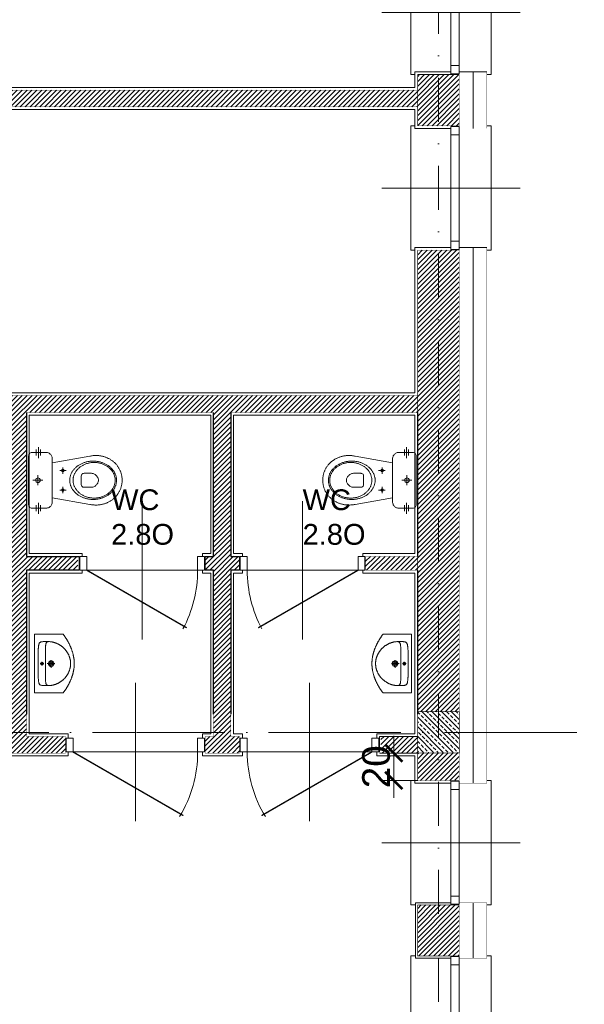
# Model space of a CAD drawing. Extents: x 4615668 to 9294084, y 5331114 to 10688993.
# Tile 20 of 181: x 4652355 to 4652762, y 5335436 to 5336147. Entities that reach past the tile are written whole.
import ezdxf

# ---------------------------------------------------------------- set-up
doc = ezdxf.new("R2010")
doc.units = 0
doc.header["$MEASUREMENT"] = 0
doc.linetypes.add('DASHDOT', pattern=[25.4, 12.7, -6.35, 0, -6.35])
doc.linetypes.add('l217_500', pattern=[2, 1.5, -0.5])
for name, color, linetype in [('DIM', 7, 'Continuous'), ('MEBLE', 41, 'Continuous'), ('sciany', 1, 'Continuous'), ('STOLARKA', 4, 'Continuous')]:
    doc.layers.add(name, color=color, linetype=linetype)
for name, color, linetype, lineweight in [('gr_klasy', 7, 'l217_500', 13), ('hatch', 253, 'Continuous', 0), ('ocieplenie', 214, 'Continuous', 13), ('Osie', 175, 'DASHDOT', 9), ('sciany - mur', 1, 'Continuous', 30), ('tynk', 252, 'Continuous', 5), ('WYPOSAŻENIE', 223, 'Continuous', 9)]:
    doc.layers.add(name, color=color, linetype=linetype, lineweight=lineweight)
doc.styles.add('Arial Narrow 20', font='arial.ttf', dxfattribs={"height": 20})
doc.styles.add('ARIAL_WYM50', font='arial.ttf', dxfattribs={"height": 15})
doc.linetypes.add('BATTING', pattern='A,0.00254,-2.54,[134,ltypeshp.shx,S=2.54,R=0,X=-2.54,Y=0],-5.08,[134,ltypeshp.shx,S=2.54,R=180,X=2.54,Y=0],-2.54', length=10.16254)
doc.dimstyles.new('1do100 ok', dxfattribs={"dimscale": 0.5, "dimtxt": 12, "dimasz": 25, "dimexe": 20, "dimexo": 0, "dimgap": 5, "dimtad": 1, "dimdec": 0, "dimzin": 9, "dimtxsty": 'Arial Narrow 20', "dimblk": 'ARCHTICK', "dimcen": 3, "dimdle": 20, "dimclrd": 256, "dimclre": 256, "dimclrt": 256, "dimadec": 0, "dimazin": 2, "dimtfac": 1, "dimtdec": 0, "dimtix": 1, "dimtmove": 2, "dimatfit": 3, "dimldrblk": 'NONE', "dimfxl": 0, "dimtvp": 1, "dimtolj": 1, "dimtzin": 0, "dimlwd": 5, "dimlwe": 5, "dimarcsym": 0})
pattern_1 = [(45, (13537.8041, -10341.5546), (-1.767766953, 1.767766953), [])]

# ---------------------------------------------------------------- blocks, each defined once
blk = doc.blocks.new('G$C61CBF25F')
at = {"layer": 'Osie', "lineweight": 0, "ltscale": 2.5}
for p, q in [((1425, 0), (1425, 1880)), ((1525, 640), (-5, 640))]:
    blk.add_line(p, q, dxfattribs=at)
blk = doc.blocks.new('G$C772A7A8F')
at = {"layer": 'STOLARKA', "color": 5, "lineweight": 0}
blk.add_line((100, 45), (0, 45), dxfattribs=at)
for points in [[(24, 0), (21, 0), (21, 90), (24, 90)], [(76, 0), (79, 0), (79, 90), (76, 90)]]:
    blk.add_lwpolyline(points, dxfattribs=at)
for points in [[(56, 89.5), (56, 83.5), (50, 83.5), (50, 89.5)], [(56, 83.5), (56, 6.5), (50, 6.5), (50, 83.5)], [(56, 0.5), (56, 6.5), (50, 6.5), (50, 0.5)]]:
    blk.add_lwpolyline(points, close=True, dxfattribs=at)
blk = doc.blocks.new('G$CF45FC2ED')
at = {"layer": 'STOLARKA', "color": 252, "linetype": 'Continuous', "lineweight": 0}
for p, q in [((45, 100), (45, 0)), ((85, 50), (5, 50))]:
    blk.add_line(p, q, dxfattribs=at)
at = {"layer": 'STOLARKA', "color": 252, "linetype": 'Continuous', "lineweight": 0, "const_width": 1}
blk.add_lwpolyline([(5, 50), (77.06, 91.6)], dxfattribs=at)
at = {"layer": 'STOLARKA', "color": 252, "linetype": 'Continuous', "lineweight": 0}
for points in [[(5, 40), (5, 50), (0, 50), (0, 40)], [(85, 40), (85, 50), (90, 50), (90, 40)]]:
    blk.add_lwpolyline(points, close=True, dxfattribs=at)
blk.add_arc((-5, 50), 90, 0, 28.08979, dxfattribs=at)
blk = doc.blocks.new('A$C074B312D')
at = {"layer": 'WYPOSAŻENIE', "linetype": 'Continuous'}
for points in [[(6.41, 67.54), (41.41, 67.54), (42.02, 67.48), (42.58, 67.29), (43.07, 66.99), (43.49, 66.6), (43.8, 66.13), (44, 65.6), (44.07, 65.03), (44.07, 65.03), (44.07, 54.82), (44.04, 54.29), (43.93, 53.77), (43.76, 53.27), (43.52, 52.8), (43.23, 52.35), (42.89, 51.93), (42.5, 51.56), (42.06, 51.23), (41.59, 50.95), (41.08, 50.72), (40.54, 50.55), (39.98, 50.44), (39.39, 50.41), (8.43, 50.41), (7.86, 50.44), (7.31, 50.55), (6.78, 50.72), (6.28, 50.95), (5.8, 51.23), (5.36, 51.56), (4.97, 51.93), (4.62, 52.35), (4.32, 52.79), (4.08, 53.27), (3.9, 53.77), (3.79, 54.29), (3.75, 54.82), (3.75, 65.03), (3.82, 65.6), (4.02, 66.13), (4.34, 66.6), (4.75, 66.99), (5.24, 67.29), (5.8, 67.48), (6.41, 67.54), (6.41, 67.54)], [(1.63, 61.95), (5.94, 61.95)], [(1.63, 59.02), (5.94, 59.02)], [(23.91, 62.48), (24.58, 62.35), (25.12, 61.98), (25.49, 61.43), (25.62, 60.77), (25.49, 60.1), (25.12, 59.56), (24.58, 59.19), (23.91, 59.05), (23.24, 59.19), (22.7, 59.56), (22.33, 60.1), (22.2, 60.77), (22.33, 61.43), (22.7, 61.98), (23.24, 62.35), (23.91, 62.48)], [(41.96, 61.95), (46.27, 61.95)], [(41.96, 59.02), (46.27, 59.02)], [(6.51, 23.42), (11.31, 50.41)], [(36.51, 50.41), (41.36, 23.4)], [(16.85, 43.65), (17.26, 43.54), (17.55, 43.25), (17.66, 42.84), (17.55, 42.44), (17.26, 42.15), (16.85, 42.04), (16.45, 42.15), (16.16, 42.44), (16.05, 42.84), (16.16, 43.25), (16.45, 43.54), (16.85, 43.65)], [(30.97, 43.65), (31.37, 43.54), (31.66, 43.25), (31.77, 42.84), (31.66, 42.44), (31.37, 42.15), (30.97, 42.04), (30.56, 42.15), (30.27, 42.44), (30.16, 42.84), (30.27, 43.25), (30.56, 43.54), (30.97, 43.65)], [(23.91, 37.81), (23.44, 37.8), (22.96, 37.77), (22.5, 37.72), (22.03, 37.66), (21.58, 37.57), (21.12, 37.47), (20.68, 37.34), (20.23, 37.2), (19.8, 37.05), (19.37, 36.88), (18.94, 36.69), (18.52, 36.48), (18.11, 36.26), (17.71, 36.02), (17.31, 35.77), (16.92, 35.5), (16.54, 35.22), (16.17, 34.92), (15.81, 34.61), (15.45, 34.28), (15.1, 33.95), (14.76, 33.59), (14.44, 33.23), (14.12, 32.85), (13.81, 32.47), (13.51, 32.07), (13.22, 31.65), (12.94, 31.23), (12.68, 30.8), (12.42, 30.35), (12.18, 29.9), (11.95, 29.44), (11.73, 28.96), (11.52, 28.48), (11.32, 27.99), (11.14, 27.49), (10.97, 26.98), (10.82, 26.46), (10.67, 25.94), (10.55, 25.4), (10.43, 24.87), (10.33, 24.32), (10.25, 23.77), (10.18, 23.21), (10.12, 22.65), (10.08, 22.08), (10.06, 21.5), (10.05, 20.92), (10.05, 20.92), (10.06, 20.34), (10.08, 19.77), (10.12, 19.2), (10.18, 18.64), (10.25, 18.08), (10.33, 17.53), (10.43, 16.98), (10.55, 16.44), (10.67, 15.91), (10.82, 15.39), (10.97, 14.87), (11.14, 14.36), (11.32, 13.86), (11.52, 13.37), (11.73, 12.89), (11.95, 12.41), (12.18, 11.95), (12.42, 11.49), (12.68, 11.05), (12.94, 10.62), (13.22, 10.19), (13.51, 9.78), (13.81, 9.38), (14.12, 8.99), (14.44, 8.62), (14.76, 8.25), (15.1, 7.9), (15.45, 7.56), (15.81, 7.24), (16.17, 6.93), (16.54, 6.63), (16.92, 6.35), (17.31, 6.08), (17.71, 5.83), (18.11, 5.59), (18.52, 5.37), (18.94, 5.16), (19.37, 4.97), (19.8, 4.8), (20.23, 4.64), (20.68, 4.5), (21.12, 4.38), (21.58, 4.28), (22.03, 4.19), (22.5, 4.13), (22.96, 4.08), (23.44, 4.05), (23.91, 4.04), (23.91, 4.04), (24.39, 4.05), (24.86, 4.08), (25.32, 4.13), (25.79, 4.19), (26.25, 4.28), (26.7, 4.38), (27.15, 4.5), (27.59, 4.64), (28.02, 4.8), (28.46, 4.97), (28.88, 5.16), (29.3, 5.37), (29.71, 5.59), (30.11, 5.83), (30.51, 6.08), (30.9, 6.35), (31.28, 6.63), (31.65, 6.93), (32.02, 7.24), (32.37, 7.56), (32.72, 7.9), (33.06, 8.25), (33.39, 8.62), (33.7, 8.99), (34.01, 9.38), (34.31, 9.78), (34.6, 10.19), (34.88, 10.62), (35.14, 11.05), (35.4, 11.49), (35.64, 11.95), (35.87, 12.41), (36.09, 12.89), (36.3, 13.37), (36.5, 13.86), (36.68, 14.36), (36.85, 14.87), (37, 15.39), (37.15, 15.91), (37.28, 16.44), (37.39, 16.98), (37.49, 17.53), (37.57, 18.08), (37.65, 18.64), (37.7, 19.2), (37.74, 19.77), (37.76, 20.34), (37.77, 20.92), (37.77, 20.92), (37.76, 21.5), (37.74, 22.08), (37.7, 22.65), (37.65, 23.21), (37.57, 23.77), (37.49, 24.32), (37.39, 24.87), (37.28, 25.4), (37.15, 25.94), (37, 26.46), (36.85, 26.98), (36.68, 27.49), (36.5, 27.99), (36.3, 28.48), (36.09, 28.96), (35.87, 29.44), (35.64, 29.9), (35.4, 30.35), (35.14, 30.8), (34.88, 31.23), (34.6, 31.65), (34.31, 32.07), (34.01, 32.47), (33.7, 32.85), (33.39, 33.23), (33.06, 33.59), (32.72, 33.95), (32.37, 34.28), (32.02, 34.61), (31.65, 34.92), (31.28, 35.22), (30.9, 35.5), (30.51, 35.77), (30.11, 36.02), (29.71, 36.26), (29.3, 36.48), (28.88, 36.69), (28.46, 36.88), (28.02, 37.05), (27.59, 37.2), (27.15, 37.34), (26.7, 37.47), (26.25, 37.57), (25.79, 37.66), (25.32, 37.72), (24.86, 37.77), (24.39, 37.8), (23.91, 37.81), (23.91, 37.81)], [(23.91, 35.41), (23.43, 35.4), (22.95, 35.37), (22.48, 35.31), (22.01, 35.24), (21.55, 35.15), (21.09, 35.04), (20.64, 34.91), (20.2, 34.76), (19.76, 34.6), (19.33, 34.41), (18.91, 34.21), (18.49, 33.99), (18.08, 33.76), (17.68, 33.51), (17.29, 33.24), (16.91, 32.96), (16.54, 32.66), (16.17, 32.34), (15.82, 32.02), (15.47, 31.68), (15.14, 31.32), (14.82, 30.95), (14.5, 30.57), (14.2, 30.18), (13.91, 29.77), (13.64, 29.35), (13.37, 28.92), (13.12, 28.48), (12.88, 28.03), (12.65, 27.57), (12.44, 27.09), (12.24, 26.61), (12.05, 26.12), (11.88, 25.62), (11.73, 25.11), (11.59, 24.6), (11.46, 24.07), (11.35, 23.54), (11.26, 23), (11.18, 22.46), (11.12, 21.91), (11.07, 21.35), (11.05, 20.79), (11.04, 20.22), (11.04, 20.22), (11.05, 19.65), (11.07, 19.09), (11.12, 18.53), (11.18, 17.98), (11.26, 17.44), (11.35, 16.9), (11.46, 16.37), (11.59, 15.84), (11.73, 15.33), (11.88, 14.82), (12.05, 14.32), (12.24, 13.83), (12.44, 13.35), (12.65, 12.87), (12.88, 12.41), (13.12, 11.96), (13.37, 11.52), (13.64, 11.09), (13.91, 10.67), (14.2, 10.26), (14.5, 9.87), (14.82, 9.49), (15.14, 9.12), (15.47, 8.76), (15.82, 8.42), (16.17, 8.1), (16.54, 7.78), (16.91, 7.48), (17.29, 7.2), (17.68, 6.93), (18.08, 6.68), (18.49, 6.45), (18.91, 6.23), (19.33, 6.03), (19.76, 5.84), (20.2, 5.68), (20.64, 5.53), (21.09, 5.4), (21.55, 5.29), (22.01, 5.2), (22.48, 5.13), (22.95, 5.07), (23.43, 5.04), (23.91, 5.03), (23.91, 5.03), (24.39, 5.04), (24.87, 5.07), (25.34, 5.13), (25.81, 5.2), (26.27, 5.29), (26.73, 5.4), (27.18, 5.53), (27.62, 5.68), (28.06, 5.84), (28.49, 6.03), (28.91, 6.23), (29.33, 6.45), (29.74, 6.68), (30.14, 6.93), (30.53, 7.2), (30.91, 7.48), (31.28, 7.78), (31.65, 8.1), (32, 8.42), (32.35, 8.76), (32.68, 9.12), (33, 9.49), (33.32, 9.87), (33.62, 10.26), (33.91, 10.67), (34.19, 11.09), (34.45, 11.52), (34.7, 11.96), (34.94, 12.41), (35.17, 12.87), (35.38, 13.35), (35.58, 13.83), (35.77, 14.32), (35.94, 14.82), (36.09, 15.33), (36.24, 15.84), (36.36, 16.37), (36.47, 16.9), (36.56, 17.44), (36.64, 17.98), (36.7, 18.53), (36.75, 19.09), (36.77, 19.65), (36.78, 20.22), (36.78, 20.22), (36.77, 20.79), (36.75, 21.35), (36.7, 21.91), (36.64, 22.46), (36.56, 23), (36.47, 23.54), (36.36, 24.07), (36.24, 24.6), (36.09, 25.11), (35.94, 25.62), (35.77, 26.12), (35.58, 26.61), (35.38, 27.09), (35.17, 27.57), (34.94, 28.03), (34.7, 28.48), (34.45, 28.92), (34.19, 29.35), (33.91, 29.77), (33.62, 30.18), (33.32, 30.57), (33, 30.95), (32.68, 31.32), (32.35, 31.68), (32, 32.02), (31.65, 32.34), (31.28, 32.66), (30.91, 32.96), (30.53, 33.24), (30.14, 33.51), (29.74, 33.76), (29.33, 33.99), (28.91, 34.21), (28.49, 34.41), (28.06, 34.6), (27.62, 34.76), (27.18, 34.91), (26.73, 35.04), (26.27, 35.15), (25.81, 35.24), (25.34, 35.31), (24.87, 35.37), (24.39, 35.4), (23.91, 35.41), (23.91, 35.41)], [(23.68, 29.5), (20.97, 29.5), (20.17, 29.4), (19.6, 29.11), (19.23, 28.71), (19.01, 28.25), (18.91, 27.79), (18.88, 27.39), (18.87, 22.14), (18.91, 21.57), (19.03, 21.02), (19.22, 20.48), (19.46, 19.97), (19.77, 19.48), (20.12, 19.03), (20.51, 18.62), (20.94, 18.24), (21.4, 17.92), (21.89, 17.64), (22.38, 17.41), (22.89, 17.25), (23.4, 17.15), (23.91, 17.11), (24.41, 17.15), (24.93, 17.25), (25.43, 17.42), (25.93, 17.64), (26.42, 17.92), (26.88, 18.25), (27.31, 18.62), (27.7, 19.04), (28.05, 19.5), (28.36, 19.98), (28.6, 20.5), (28.79, 21.04), (28.91, 21.59), (28.95, 22.17), (28.95, 22.17), (28.95, 27.4), (28.92, 27.8), (28.82, 28.26), (28.6, 28.72), (28.23, 29.11), (27.66, 29.4), (26.86, 29.5), (23.68, 29.5)], [(6.02, 18.97), (6.03, 19.61), (6.06, 20.24), (6.11, 20.88), (6.18, 21.52), (6.27, 22.15), (6.38, 22.79), (6.51, 23.42)], [(41.36, 23.4), (41.47, 22.77), (41.57, 22.14), (41.65, 21.5), (41.72, 20.87), (41.77, 20.23), (41.79, 19.6), (41.8, 18.97)], [(23.87, 0), (23.34, 0.01), (22.82, 0.03), (22.3, 0.07), (21.78, 0.12), (21.27, 0.19), (20.77, 0.27), (20.28, 0.36), (19.78, 0.47), (19.3, 0.59), (18.82, 0.73), (18.35, 0.87), (17.88, 1.04), (17.42, 1.21), (16.97, 1.4), (16.52, 1.6), (16.08, 1.81), (15.65, 2.03), (15.23, 2.27), (14.81, 2.51), (14.4, 2.77), (14, 3.04), (13.61, 3.32), (13.22, 3.61), (12.85, 3.91), (12.48, 4.22), (12.12, 4.54), (11.77, 4.88), (11.42, 5.22), (11.09, 5.57), (10.77, 5.93), (10.45, 6.3), (10.15, 6.68), (9.85, 7.06), (9.56, 7.46), (9.29, 7.86), (9.02, 8.27), (8.77, 8.69), (8.52, 9.12), (8.29, 9.56), (8.06, 10), (7.85, 10.45), (7.64, 10.9), (7.45, 11.37), (7.27, 11.84), (7.1, 12.31), (6.95, 12.79), (6.8, 13.28), (6.67, 13.77), (6.55, 14.27), (6.44, 14.78), (6.34, 15.28), (6.25, 15.8), (6.18, 16.32), (6.12, 16.84), (6.08, 17.37), (6.04, 17.9), (6.02, 18.43), (6.02, 18.97)], [(41.8, 18.97), (41.8, 18.43), (41.78, 17.9), (41.74, 17.37), (41.7, 16.84), (41.64, 16.32), (41.56, 15.8), (41.48, 15.28), (41.38, 14.78), (41.27, 14.27), (41.15, 13.77), (41.01, 13.28), (40.86, 12.79), (40.71, 12.31), (40.54, 11.84), (40.35, 11.37), (40.16, 10.9), (39.96, 10.45), (39.74, 10), (39.51, 9.56), (39.28, 9.12), (39.03, 8.69), (38.77, 8.27), (38.5, 7.86), (38.23, 7.46), (37.94, 7.06), (37.64, 6.68), (37.33, 6.3), (37.01, 5.93), (36.69, 5.57), (36.35, 5.22), (36.01, 4.88), (35.65, 4.54), (35.29, 4.22), (34.92, 3.91), (34.54, 3.61), (34.16, 3.32), (33.76, 3.04), (33.36, 2.77), (32.95, 2.51), (32.53, 2.27), (32.1, 2.03), (31.67, 1.81), (31.23, 1.6), (30.78, 1.4), (30.33, 1.21), (29.86, 1.04), (29.4, 0.87), (28.92, 0.73), (28.44, 0.59), (27.96, 0.47), (27.46, 0.36), (26.97, 0.27), (26.46, 0.19), (25.95, 0.12), (25.44, 0.07), (24.92, 0.03), (24.4, 0.01), (23.87, 0)]]:
    blk.add_lwpolyline(points, dxfattribs=at)
at = {"layer": 'WYPOSAŻENIE', "linetype": 'DASHDOT'}
for points in [[(23.91, 64.37), (23.91, 57.16)], [(0, 60.5), (7.82, 60.5)], [(20.33, 60.77), (27.5, 60.77)], [(40.32, 60.5), (48.15, 60.5)], [(14.57, 42.84), (19.15, 42.84)], [(16.85, 45), (16.85, 40.36)], [(28.68, 42.84), (33.27, 42.84)], [(30.97, 45), (30.97, 40.36)]]:
    blk.add_lwpolyline(points, dxfattribs=at)
blk = doc.blocks.new('G$C8361AC1F')
at = {"layer": 'STOLARKA', "color": 252, "linetype": 'Continuous', "lineweight": 0}
for p, q in [((50, 100), (50, 0)), ((5, 50), (95, 50))]:
    blk.add_line(p, q, dxfattribs=at)
at = {"layer": 'STOLARKA', "color": 252, "linetype": 'Continuous', "lineweight": 0, "const_width": 1}
blk.add_lwpolyline([(95, 50), (15.33, 96)], dxfattribs=at)
at = {"layer": 'STOLARKA', "color": 252, "linetype": 'Continuous', "lineweight": 0}
for points in [[(5, 40), (5, 50), (0, 50), (0, 40)], [(95, 40), (95, 50), (100, 50), (100, 40)]]:
    blk.add_lwpolyline(points, close=True, dxfattribs=at)
blk.add_arc((95, 50), 90, 148.72666, 180, dxfattribs=at)
blk = doc.blocks.new('A$C4989192B')
at = {"layer": 'WYPOSAŻENIE', "linetype": 'Continuous'}
for points in [[(84.9, 16.1), (84.9, 57.3), (42.5, 57.3), (0, 57.3), (0, 16.1), (0.5, 15.7), (1, 15.4), (1.5, 15), (2, 14.6), (2.5, 14.3), (3, 13.9), (3.5, 13.5), (4, 13.2), (4.6, 12.8), (5.1, 12.5), (5.6, 12.1), (6.2, 11.8), (6.7, 11.4), (7.3, 11.1), (7.8, 10.7), (8.4, 10.4), (8.9, 10.1), (9.5, 9.8), (10, 9.4), (10.6, 9.1), (11.2, 8.8), (11.7, 8.5), (12.3, 8.2), (12.9, 7.9), (13.5, 7.6), (14, 7.3), (14.6, 7), (15.2, 6.7), (15.8, 6.5), (16.4, 6.2), (17, 5.9), (17.6, 5.7), (18.2, 5.4), (18.8, 5.1), (19.4, 4.9), (20, 4.7), (20.6, 4.4), (21.2, 4.2), (21.8, 4), (22.4, 3.7), (23.1, 3.5), (23.7, 3.3), (24.3, 3.1), (24.9, 2.9), (25.5, 2.7), (26.2, 2.5), (26.8, 2.3), (27.4, 2.2), (28, 2), (28.6, 1.8), (29.3, 1.7), (29.9, 1.5), (30.5, 1.4), (31.2, 1.3), (31.8, 1.1), (32.4, 1), (33, 0.9), (33.7, 0.8), (34.3, 0.7), (34.9, 0.6), (35.6, 0.5), (36.2, 0.4), (36.8, 0.3), (37.4, 0.3), (38.1, 0.2), (38.7, 0.2), (39.3, 0.1), (40, 0.1), (40.6, 0), (41.2, 0), (41.8, 0), (42.5, 0), (42.5, 0), (43.1, 0), (43.7, 0), (44.3, 0), (45, 0.1), (45.6, 0.1), (46.2, 0.2), (46.8, 0.2), (47.5, 0.3), (48.1, 0.3), (48.7, 0.4), (49.4, 0.5), (50, 0.6), (50.6, 0.7), (51.2, 0.8), (51.9, 0.9), (52.5, 1), (53.1, 1.1), (53.8, 1.3), (54.4, 1.4), (55, 1.5), (55.6, 1.7), (56.3, 1.8), (56.9, 2), (57.5, 2.2), (58.1, 2.3), (58.8, 2.5), (59.4, 2.7), (60, 2.9), (60.6, 3.1), (61.2, 3.3), (61.9, 3.5), (62.5, 3.7), (63.1, 4), (63.7, 4.2), (64.3, 4.4), (64.9, 4.7), (65.5, 4.9), (66.1, 5.1), (66.7, 5.4), (67.3, 5.7), (67.9, 5.9), (68.5, 6.2), (69.1, 6.5), (69.7, 6.7), (70.3, 7), (70.9, 7.3), (71.5, 7.6), (72, 7.9), (72.6, 8.2), (73.2, 8.5), (73.8, 8.8), (74.3, 9.1), (74.9, 9.4), (75.5, 9.8), (76, 10.1), (76.6, 10.4), (77.1, 10.8), (77.7, 11.1), (78.2, 11.4), (78.7, 11.8), (79.3, 12.1), (79.8, 12.5), (80.3, 12.8), (80.9, 13.2), (81.4, 13.5), (81.9, 13.9), (82.4, 14.3), (82.9, 14.6), (83.4, 15), (83.9, 15.4), (84.4, 15.8), (84.9, 16.1), (84.9, 16.1)], [(42.5, 5.3), (41.9, 5.3), (41.3, 5.3), (40.7, 5.4), (40.1, 5.4), (39.5, 5.5), (38.9, 5.5), (38.3, 5.6), (37.7, 5.7), (37.1, 5.8), (36.5, 5.9), (36, 6), (35.4, 6.2), (34.8, 6.3), (34.2, 6.5), (33.7, 6.7), (33.1, 6.8), (32.6, 7), (32, 7.2), (31.5, 7.4), (30.9, 7.7), (30.4, 7.9), (29.9, 8.1), (29.3, 8.4), (28.8, 8.6), (28.3, 8.9), (27.8, 9.2), (27.3, 9.5), (26.8, 9.8), (26.3, 10.1), (25.8, 10.4), (25.3, 10.7), (24.8, 11.1), (24.3, 11.4), (23.8, 11.8), (23.4, 12.1), (22.9, 12.5), (22.5, 12.9), (22, 13.3), (21.6, 13.6), (21.2, 14), (20.7, 14.5), (20.3, 14.9), (19.9, 15.3), (19.5, 15.7), (19.1, 16.2), (18.7, 16.6), (18.3, 17.1), (18, 17.5), (17.6, 18), (17.2, 18.4), (16.9, 18.9), (16.6, 19.4), (16.2, 19.9), (15.9, 20.4), (15.6, 20.9), (15.3, 21.4), (15, 21.9), (14.7, 22.4), (14.4, 22.9), (14.1, 23.5), (13.9, 24), (13.6, 24.5), (13.4, 25.1), (13.1, 25.6), (12.9, 26.2), (12.7, 26.7), (12.5, 27.3), (12.3, 27.9), (12.1, 28.4), (12, 29), (11.8, 29.6), (11.6, 30.1), (11.5, 30.7), (11.4, 31.3), (11.2, 31.9), (11.1, 32.5), (11, 33.1), (11, 33.7), (10.9, 34.3), (10.8, 34.9), (10.8, 34.9), (10.7, 35.8), (10.7, 36.7), (10.7, 37.5), (10.6, 38.2), (10.6, 38.9), (10.6, 39.7), (10.6, 40.5), (10.6, 40.5), (10.6, 41.5), (10.6, 42.5), (10.7, 43.4), (10.7, 44.3), (10.7, 45.1), (10.8, 45.8), (10.9, 46.5), (11, 47.1), (11.1, 47.6), (11.2, 48.1), (11.4, 48.6), (11.6, 49), (11.8, 49.4), (12, 49.7), (12.3, 50), (12.6, 50.3), (13, 50.5), (13.3, 50.7), (13.8, 50.9), (14.2, 51.1), (14.7, 51.2), (15.2, 51.3), (15.8, 51.4), (16.5, 51.5), (17.1, 51.6), (17.9, 51.7), (18.6, 51.8), (18.6, 51.8), (19.4, 51.9), (20.1, 51.9), (20.8, 52), (21.5, 52.1), (22.2, 52.1), (22.8, 52.2), (23.5, 52.2), (24.2, 52.2), (24.8, 52.3), (25.5, 52.3), (26.2, 52.3), (26.8, 52.4), (27.4, 52.4), (28.1, 52.4), (28.7, 52.4), (29.4, 52.4), (30, 52.4), (30.6, 52.4), (31.3, 52.4), (31.9, 52.4), (32.5, 52.4), (33.2, 52.4), (33.8, 52.4), (34.4, 52.4), (35.1, 52.4), (35.7, 52.4), (36.4, 52.4), (37, 52.4), (37.7, 52.4), (38.4, 52.4), (39, 52.4), (39.7, 52.4), (40.4, 52.4), (41.1, 52.4), (41.8, 52.4), (42.5, 52.4), (42.5, 52.4), (43.2, 52.4), (43.9, 52.4), (44.5, 52.4), (45.2, 52.4), (45.9, 52.4), (46.6, 52.4), (47.2, 52.4), (47.9, 52.4), (48.5, 52.4), (49.2, 52.4), (49.8, 52.4), (50.5, 52.4), (51.1, 52.4), (51.8, 52.4), (52.4, 52.4), (53, 52.4), (53.7, 52.4), (54.3, 52.4), (54.9, 52.4), (55.6, 52.4), (56.2, 52.4), (56.8, 52.4), (57.5, 52.4), (58.1, 52.4), (58.8, 52.3), (59.4, 52.3), (60.1, 52.3), (60.7, 52.2), (61.4, 52.2), (62.1, 52.2), (62.8, 52.1), (63.4, 52.1), (64.1, 52), (64.8, 51.9), (65.6, 51.9), (66.3, 51.8), (66.3, 51.8), (67.1, 51.7), (67.8, 51.6), (68.5, 51.5), (69.1, 51.4), (69.7, 51.3), (70.2, 51.2), (70.7, 51.1), (71.2, 50.9), (71.6, 50.7), (72, 50.5), (72.3, 50.3), (72.6, 50), (72.9, 49.7), (73.1, 49.4), (73.3, 49), (73.5, 48.6), (73.7, 48.1), (73.8, 47.6), (74, 47.1), (74.1, 46.5), (74.1, 45.8), (74.2, 45.1), (74.2, 44.3), (74.3, 43.4), (74.3, 42.5), (74.3, 41.5), (74.3, 40.5), (74.3, 40.5), (74.3, 39.7), (74.3, 38.9), (74.3, 38.2), (74.3, 37.5), (74.2, 36.7), (74.2, 35.8), (74.1, 34.9), (74, 34.3), (74, 33.7), (73.9, 33.1), (73.8, 32.5), (73.7, 31.9), (73.6, 31.3), (73.4, 30.7), (73.3, 30.1), (73.1, 29.6), (73, 29), (72.8, 28.4), (72.6, 27.9), (72.4, 27.3), (72.2, 26.7), (72, 26.2), (71.8, 25.6), (71.5, 25.1), (71.3, 24.5), (71, 24), (70.8, 23.5), (70.5, 22.9), (70.2, 22.4), (69.9, 21.9), (69.6, 21.4), (69.3, 20.9), (69, 20.4), (68.7, 19.9), (68.4, 19.4), (68, 18.9), (67.7, 18.4), (67.3, 18), (67, 17.5), (66.6, 17.1), (66.2, 16.6), (65.8, 16.2), (65.4, 15.7), (65, 15.3), (64.6, 14.9), (64.2, 14.5), (63.8, 14), (63.3, 13.6), (62.9, 13.3), (62.4, 12.9), (62, 12.5), (61.5, 12.1), (61.1, 11.8), (60.6, 11.4), (60.1, 11.1), (59.6, 10.7), (59.2, 10.4), (58.7, 10.1), (58.2, 9.8), (57.7, 9.5), (57.2, 9.2), (56.6, 8.9), (56.1, 8.6), (55.6, 8.4), (55.1, 8.1), (54.5, 7.9), (54, 7.7), (53.4, 7.4), (52.9, 7.2), (52.4, 7), (51.8, 6.8), (51.2, 6.7), (50.7, 6.5), (50.1, 6.3), (49.5, 6.2), (49, 6), (48.4, 5.9), (47.8, 5.8), (47.2, 5.7), (46.6, 5.6), (46, 5.5), (45.5, 5.5), (44.9, 5.4), (44.3, 5.4), (43.7, 5.3), (43.1, 5.3), (42.5, 5.3), (42.5, 5.3)], [(42.5, 48.7), (43.2, 48.5), (43.8, 48.1), (44.2, 47.5), (44.3, 46.8), (44.2, 46.1), (43.8, 45.5), (43.2, 45.1), (42.5, 44.9), (41.7, 45.1), (41.2, 45.5), (40.8, 46.1), (40.6, 46.8), (40.8, 47.5), (41.2, 48.1), (41.7, 48.5), (42.5, 48.7)], [(10.7, 37.2), (10.7, 37.6), (10.8, 38), (10.9, 38.4), (11, 38.7), (11.2, 39), (11.3, 39.3), (11.6, 39.6), (11.8, 39.9), (12.1, 40.2), (12.4, 40.4), (12.8, 40.6), (13.2, 40.8), (13.7, 40.9), (14.3, 41.1), (14.9, 41.2), (15.6, 41.3), (16.4, 41.4), (17.2, 41.5), (18.2, 41.6), (19.2, 41.6), (20.3, 41.7), (21.5, 41.7), (22.8, 41.7)], [(22.8, 41.7), (42.5, 41.7)], [(42.5, 37.4), (43.2, 37.4), (43.8, 37.2), (44.5, 36.9), (45, 36.5), (45.5, 36), (45.9, 35.5), (46.2, 34.9), (46.4, 34.2), (46.4, 33.5), (46.4, 32.8), (46.2, 32.1), (45.9, 31.5), (45.5, 30.9), (45, 30.4), (44.5, 30), (43.8, 29.7), (43.2, 29.5), (42.5, 29.5), (41.7, 29.5), (41.1, 29.7), (40.5, 30), (39.9, 30.4), (39.4, 30.9), (39, 31.5), (38.7, 32.1), (38.5, 32.8), (38.5, 33.5), (38.5, 34.2), (38.7, 34.9), (39, 35.5), (39.4, 36), (39.9, 36.5), (40.5, 36.9), (41.1, 37.2), (41.7, 37.4), (42.5, 37.4)], [(42.5, 35.9), (43.2, 35.8), (43.9, 35.4), (44.4, 34.9), (44.8, 34.2), (44.9, 33.5), (44.8, 32.7), (44.4, 32), (43.9, 31.5), (43.2, 31.1), (42.5, 31), (41.7, 31.1), (41, 31.5), (40.5, 32), (40.1, 32.7), (40, 33.5), (40.1, 34.2), (40.5, 34.9), (41, 35.4), (41.7, 35.8), (42.5, 35.9)], [(62.1, 41.7), (42.5, 41.7)], [(74.3, 37.2), (74.2, 37.6), (74.1, 38), (74, 38.4), (73.9, 38.7), (73.7, 39), (73.6, 39.3), (73.4, 39.6), (73.1, 39.9), (72.8, 40.2), (72.5, 40.4), (72.1, 40.6), (71.7, 40.8), (71.2, 40.9), (70.6, 41.1), (70, 41.2), (69.3, 41.3), (68.5, 41.4), (67.7, 41.5), (66.8, 41.6), (65.7, 41.6), (64.6, 41.7), (63.4, 41.7), (62.1, 41.7)]]:
    blk.add_lwpolyline(points, dxfattribs=at)
at = {"layer": 'WYPOSAŻENIE', "linetype": 'DASHDOT'}
for points in [[(39.8, 46.7), (45.2, 46.7)], [(42.5, 44.1), (42.5, 49.3)], [(47.6, 33.4), (36.3, 33.4)], [(42.5, 28.3), (42.5, 39.4)]]:
    blk.add_lwpolyline(points, dxfattribs=at)
blk = doc.blocks.new('_ArchTick')
at = {"color": 0, "linetype": 'ByBlock', "const_width": 0.15}
blk.add_lwpolyline([(-0.5, -0.5), (0.5, 0.5)], dxfattribs=at)
blk = doc.blocks.new('*D3103')
at = {"layer": 'Defpoints', "color": 0}
for p in [(4652624.75, 5335617.42), (4652641.99, 5335617.42), (4652641.99, 5335597.67)]:
    blk.add_point(p, dxfattribs=at)
at = {"layer": 'DIM', "lineweight": 5, "ltscale": 40}
for p, q in [((4652624.75, 5335617.42), (4652624.75, 5335629.92)), ((4652624.75, 5335587.67), (4652624.75, 5335627.42)), ((4652641.99, 5335617.42), (4652614.75, 5335617.42)), ((4652641.99, 5335597.67), (4652614.75, 5335597.67)), ((4652624.75, 5335597.67), (4652624.75, 5335585.17))]:
    blk.add_line(p, q, dxfattribs=at)
at = {"layer": 'DIM', "linetype": 'ByBlock', "lineweight": 5, "xscale": 12.5, "yscale": 12.5, "zscale": 12.5}
for p, rotation in [((4652624.75, 5335617.42), 270), ((4652624.75, 5335597.67), 90)]:
    blk.add_blockref('_ArchTick', p, dxfattribs=dict(at, rotation=rotation))
at = {"layer": 'DIM', "lineweight": 0, "ltscale": 40, "insert": (4652612.04, 5335607.54), "char_height": 20, "attachment_point": 5, "rotation": 90, "style": 'Arial Narrow 20'}
blk.add_mtext('\\A1;20', dxfattribs=at)
blk = doc.blocks.new('_None')
blk = doc.blocks.new('*D3162')
at = {"layer": 'Defpoints', "color": 0}
for p in [(4652756.99, 5336232.42), (4652910.08, 5336232.42), (4652767.63, 5335668.94)]:
    blk.add_point(p, dxfattribs=at)
at = {"layer": 'DIM', "lineweight": 5, "ltscale": 40}
for p, q in [((4652910.08, 5335658.94), (4652910.08, 5336242.42)), ((4652872.58, 5336232.42), (4652920.08, 5336232.42)), ((4652872.58, 5335668.94), (4652920.08, 5335668.94))]:
    blk.add_line(p, q, dxfattribs=at)
at = {"layer": 'DIM', "linetype": 'ByBlock', "lineweight": 5, "xscale": 12.5, "yscale": 12.5, "zscale": 12.5}
for p, rotation in [((4652910.08, 5336232.42), 90), ((4652910.08, 5335668.94), 270)]:
    blk.add_blockref('_ArchTick', p, dxfattribs=dict(at, rotation=rotation))
at = {"layer": 'DIM', "lineweight": 0, "ltscale": 40, "insert": (4652897.36, 5335950.68), "char_height": 20, "attachment_point": 5, "rotation": 90, "style": 'Arial Narrow 20'}
blk.add_mtext('\\A1;563', dxfattribs=at)
blk = doc.blocks.new('*D3165')
at = {"layer": 'Defpoints', "color": 0}
for p in [(4652671.99, 5336790.98), (4652671.99, 5335079.91), (4652978.13, 5335079.91)]:
    blk.add_point(p, dxfattribs=at)
at = {"layer": 'DIM', "lineweight": 5, "ltscale": 40}
for p, q in [((4652978.13, 5336800.98), (4652978.13, 5335069.91)), ((4652940.63, 5336790.98), (4652988.13, 5336790.98)), ((4652940.63, 5335079.91), (4652988.13, 5335079.91))]:
    blk.add_line(p, q, dxfattribs=at)
at = {"layer": 'DIM', "linetype": 'ByBlock', "lineweight": 5, "xscale": 12.5, "yscale": 12.5, "zscale": 12.5}
for p, rotation in [((4652978.13, 5336790.98), 90), ((4652978.13, 5335079.91), 270)]:
    blk.add_blockref('_ArchTick', p, dxfattribs=dict(at, rotation=rotation))
at = {"layer": 'DIM', "lineweight": 0, "ltscale": 40, "insert": (4652965.58, 5335935.44), "char_height": 20, "attachment_point": 5, "rotation": 90, "style": 'Arial Narrow 20'}
blk.add_mtext('\\A1;1711', dxfattribs=at)

msp = doc.modelspace()

# ---------------------------------------------------------------- hatches: boundary and pattern name
at = {"layer": 'hatch', "lineweight": 0, "ltscale": 40, "transparency": 33554687}
h = msp.add_hatch(dxfattribs=at)
h.set_pattern_fill('ANSI31', color=256, scale=20)
h.set_pattern_definition([(45, (13535.8041, -10341.5546), (-1.767766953, 1.767766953), [])])
h.paths.add_polyline_path([(4652671.992, 5335617.507), (4652671.992, 5335597.757), (4652641.992, 5335597.666), (4652641.992, 5335617.416)])
h.paths.add_polyline_path([(4652641.992, 5335647.416), (4652641.992, 5335749.547), (4652604.389, 5335749.547), (4652604.389, 5335759.547), (4652641.992, 5335759.547), (4652641.992, 5335863.547), (4652506.992, 5335863.547), (4652506.992, 5335759.68), (4652513.389, 5335759.547), (4652513.389, 5335749.547), (4652507.117, 5335749.547), (4652506.992, 5335629.416), (4652513.389, 5335629.416), (4652513.389, 5335617.416), (4652488.594, 5335617.438), (4652488.594, 5335629.416), (4652494.492, 5335629.416), (4652494.492, 5335749.547), (4652488.594, 5335749.761), (4652488.594, 5335759.547), (4652494.492, 5335759.547), (4652494.492, 5335863.547), (4652359.492, 5335863.547), (4652359.492, 5335759.547), (4652396.594, 5335759.547), (4652396.594, 5335749.547), (4652359.492, 5335749.547), (4652359.492, 5335629.416), (4652387.594, 5335629.416), (4652387.594, 5335617.416), (4652347.492, 5335617.416), (4652347.502, 5335677.54), (4652089.002, 5335677.54), (4652088.992, 5335647.416), (4652069.992, 5335647.416), (4652069.992, 5335699.416), (4652088.992, 5335699.416), (4652088.992, 5335689.237), (4652347.492, 5335689.237), (4652347.492, 5335863.807), (4652088.415, 5335863.807), (4652090.992, 5335790.416), (4652071.992, 5335790.416), (4652071.992, 5336106.368), (4652090.992, 5336106.416), (4652090.992, 5336096.416), (4652148.415, 5336096.416), (4652148.415, 5336084.416), (4652090.992, 5336084.416), (4652090.992, 5335875.807), (4652641.992, 5335875.807), (4652642.064, 5335980.768), (4652671.992, 5335980.77), (4652671.992, 5335647.625)])
h = msp.add_hatch(dxfattribs=at)
h.set_pattern_fill('ANSI31', color=256, scale=20)
h.set_pattern_definition(pattern_1)
h.paths.add_polyline_path([(4652310.83, 5336096.416), (4652310.83, 5336106.416), (4652298.83, 5336106.416), (4652298.83, 5336096.416), (4652251.992, 5336096.416), (4652251.992, 5336084.416), (4652641.992, 5336084.416), (4652641.992, 5336096.416), (4652310.83, 5336096.416)], is_closed=False)
h = msp.add_hatch(dxfattribs=at)
h.set_pattern_fill('ANSI31', color=256, scale=20)
h.set_pattern_definition([(45, (18685.5151, -10341.5573), (-1.767766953, 1.767766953), [])])
h.paths.add_polyline_path([(4652641.992, 5336107.666), (4652641.992, 5336070.735), (4652656.992, 5336070.735), (4652656.992, 5336107.666), (4652641.992, 5336107.666)], is_closed=False)
h.paths.add_polyline_path([(4652671.992, 5336070.735), (4652671.992, 5336107.666), (4652656.992, 5336107.666), (4652656.992, 5336070.735), (4652671.992, 5336070.735)], is_closed=False)
h = msp.add_hatch(dxfattribs=at)
h.set_pattern_fill('ANSI33', color=256, scale=20, angle=90)
h.set_pattern_definition([(135, (13537.804, -11481.0017), (-3.535533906, -3.535533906), []), (135, (13537.804, -11477.466), (-3.535533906, -3.535533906), [2.5, -1.25])])
h.paths.add_polyline_path([(4652641.992, 5335617.969), (4652671.992, 5335617.969), (4652671.992, 5335647.969), (4652641.992, 5335647.969)])
h = msp.add_hatch(dxfattribs=at)
h.set_pattern_fill('ANSI31', color=256, scale=20)
h.set_pattern_definition(pattern_1)
h.paths.add_polyline_path([(4652615.389, 5335629.416), (4652615.389, 5335617.416), (4652641.992, 5335617.416), (4652641.992, 5335629.416), (4652615.389, 5335629.416)], is_closed=False)
h = msp.add_hatch(dxfattribs=at)
h.set_pattern_fill('ANSI31', color=256, scale=20)
h.set_pattern_definition(pattern_1)
h.paths.add_polyline_path([(4652656.992, 5335470.833), (4652656.992, 5335507.666), (4652641.992, 5335507.666), (4652641.992, 5335470.833), (4652656.992, 5335470.833)], is_closed=False)
h.paths.add_polyline_path([(4652671.992, 5335470.833), (4652671.992, 5335507.666), (4652656.992, 5335507.666), (4652656.992, 5335470.833), (4652671.992, 5335470.833)], is_closed=False)
h.paths.add_polyline_path([(4652656.992, 5335380.833), (4652641.992, 5335380.833), (4652641.992, 5335343.999), (4652656.992, 5335343.999), (4652656.992, 5335380.833)], is_closed=False)
h.paths.add_polyline_path([(4652656.992, 5335343.999), (4652671.992, 5335343.999), (4652671.992, 5335380.833), (4652656.992, 5335380.833), (4652656.992, 5335343.999)], is_closed=False)
h.paths.add_polyline_path([(4652656.992, 5335217.166), (4652656.992, 5335253.999), (4652641.992, 5335253.999), (4652641.992, 5335217.166), (4652656.992, 5335217.166)], is_closed=False)
h.paths.add_polyline_path([(4652671.992, 5335217.166), (4652671.992, 5335253.999), (4652656.992, 5335253.999), (4652656.992, 5335217.166), (4652671.992, 5335217.166)], is_closed=False)
h.paths.add_polyline_path([(4652656.992, 5335107.416), (4652656.992, 5335127.166), (4652641.992, 5335127.166), (4652641.992, 5335107.416), (4652656.992, 5335107.416)], is_closed=False)
h.paths.add_polyline_path([(4652671.992, 5335107.416), (4652671.992, 5335127.166), (4652656.992, 5335127.166), (4652656.992, 5335107.416), (4652671.992, 5335107.416)], is_closed=False)

# ---------------------------------------------------------------- linework, layer by layer
at = {"lineweight": 0, "ltscale": 40}
for p, q in [((4652641.992, 5336107.666), (4652671.992, 5336107.666)), ((4652671.992, 5336109.666), (4652691.992, 5336109.666))]:
    msp.add_line(p, q, dxfattribs=at)
msp.add_lwpolyline([(4652641.992, 5335629.416), (4652614.389, 5335629.416), (4652614.389, 5335618.245)], dxfattribs=at)
at = {"layer": 'gr_klasy', "linetype": 'BATTING', "lineweight": 0}
for points in [[(4652681.992, 5336068.846), (4652681.992, 5336109.666)], [(4652681.992, 5335595.666), (4652681.992, 5335982.77)], [(4652681.992, 5335469.333), (4652681.992, 5335509.166)]]:
    msp.add_lwpolyline(points, dxfattribs=at)
at = {"layer": 'ocieplenie', "lineweight": 0}
msp.add_line((4652671.992, 5335982.77), (4652691.992, 5335982.77), dxfattribs=at)
at = {"layer": 'ocieplenie', "lineweight": 0, "const_width": 0.2}
for points in [[(4652671.992, 5336109.666), (4652691.992, 5336109.666), (4652691.992, 5336068.846), (4652671.992, 5336068.846)], [(4652691.992, 5335982.77), (4652691.992, 5335595.666), (4652671.992, 5335595.666)], [(4652671.992, 5335469.333), (4652691.992, 5335469.333), (4652691.992, 5335509.166), (4652671.992, 5335509.166)]]:
    msp.add_lwpolyline(points, dxfattribs=at)
at = {"layer": 'Osie', "lineweight": 0, "ltscale": 5}
msp.add_line((4652756.992, 5335632.416), (4651436.838, 5335632.416), dxfattribs=at)
at = {"layer": 'sciany', "ltscale": 40}
for p, q in [((4652359.492, 5335863.547), (4652359.492, 5335759.547)), ((4652494.492, 5335759.547), (4652494.492, 5335863.547)), ((4652506.992, 5335863.547), (4652506.992, 5335759.547)), ((4652641.992, 5335759.547), (4652641.992, 5335863.547)), ((4652359.492, 5335759.547), (4652397.594, 5335759.547)), ((4652397.594, 5335759.547), (4652397.594, 5335749.547)), ((4652488.594, 5335749.547), (4652488.594, 5335759.547)), ((4652488.594, 5335759.547), (4652494.492, 5335759.547)), ((4652506.992, 5335759.547), (4652513.389, 5335759.547)), ((4652513.389, 5335759.547), (4652513.389, 5335749.547)), ((4652397.594, 5335749.547), (4652359.492, 5335749.547)), ((4652359.492, 5335749.547), (4652359.492, 5335645.547)), ((4652494.492, 5335749.547), (4652488.594, 5335749.547)), ((4652494.492, 5335645.547), (4652494.492, 5335749.547)), ((4652513.389, 5335749.547), (4652506.992, 5335749.547)), ((4652506.992, 5335749.547), (4652506.992, 5335645.547)), ((4652641.992, 5335645.547), (4652641.992, 5335749.547))]:
    msp.add_line(p, q, dxfattribs=at)
at = {"layer": 'sciany', "ltscale": 40, "const_width": 0.3}
for points in [[(4652641.992, 5336096.416), (4652310.83, 5336096.416), (4652310.83, 5336106.416), (4652298.83, 5336106.416), (4652298.83, 5336096.416), (4652251.992, 5336096.416), (4652251.992, 5336084.416), (4652641.992, 5336084.416)], [(4652671.992, 5335980.77), (4652642.064, 5335980.77), (4652641.992, 5335875.807), (4652090.992, 5335875.807), (4652090.992, 5336084.416)], [(4652641.992, 5335980.77), (4652641.992, 5335647.416), (4652671.992, 5335647.416), (4652671.992, 5335980.77)], [(4652347.492, 5335617.416), (4652387.594, 5335617.416), (4652387.594, 5335629.416), (4652359.492, 5335629.416), (4652359.492, 5335749.547), (4652397.594, 5335749.547), (4652397.594, 5335759.547), (4652359.492, 5335759.547), (4652359.492, 5335863.547), (4652494.492, 5335863.547), (4652494.492, 5335759.547), (4652488.594, 5335759.547), (4652488.594, 5335749.547), (4652494.492, 5335749.547), (4652494.492, 5335629.416), (4652488.594, 5335629.416), (4652488.594, 5335617.416), (4652513.389, 5335617.416), (4652513.389, 5335629.416), (4652506.992, 5335629.416), (4652506.992, 5335749.547), (4652513.389, 5335749.547), (4652513.389, 5335759.547), (4652506.992, 5335759.547), (4652506.992, 5335863.547), (4652641.992, 5335863.547)], [(4652641.992, 5335759.547), (4652604.389, 5335759.547), (4652604.389, 5335749.547), (4652641.992, 5335749.547)], [(4652641.992, 5335617.416), (4652614.389, 5335617.416), (4652614.389, 5335629.416), (4652641.992, 5335629.416)]]:
    msp.add_lwpolyline(points, dxfattribs=at)
at = {"layer": 'sciany', "ltscale": 40}
for points, const_width in [([(4652641.992, 5336070.735), (4652671.992, 5336070.735), (4652671.992, 5336107.666), (4652641.992, 5336107.666)], 0.3), ([(4652641.992, 5335617.416), (4652671.992, 5335617.416), (4652671.992, 5335647.416), (4652641.992, 5335647.416)], 0.5), ([(4652641.992, 5335597.666), (4652671.992, 5335597.666), (4652671.992, 5335617.416), (4652641.992, 5335617.416)], 0.3), ([(4652641.992, 5335470.833), (4652671.992, 5335470.833), (4652671.992, 5335507.666), (4652641.992, 5335507.666)], 0.3)]:
    msp.add_lwpolyline(points, close=True, dxfattribs=dict(at, const_width=const_width))
at = {"layer": 'tynk', "lineweight": 0, "ltscale": 40}
for points in [[(4652665.992, 5336109.666), (4652639.992, 5336109.666), (4652639.992, 5336098.416), (4652312.83, 5336098.416), (4652312.83, 5336108.416), (4652309.66, 5336108.416)], [(4652152.415, 5336085.641), (4652152.415, 5336082.416), (4652092.992, 5336082.416), (4652092.992, 5335877.807), (4652639.992, 5335877.807), (4652639.992, 5335982.77), (4652665.992, 5335982.77)], [(4652249.992, 5336085.641), (4652249.992, 5336082.416), (4652639.992, 5336082.416), (4652639.992, 5336068.742), (4652666.015, 5336068.742)], [(4652486.594, 5335759.547), (4652486.594, 5335761.547), (4652492.492, 5335761.547), (4652492.492, 5335861.547), (4652361.492, 5335861.547), (4652361.492, 5335761.547), (4652399.594, 5335761.547), (4652399.594, 5335759.547)], [(4652602.389, 5335759.547), (4652602.389, 5335761.547), (4652639.992, 5335761.547), (4652639.992, 5335861.547), (4652508.992, 5335861.547), (4652508.992, 5335761.547), (4652515.389, 5335761.547), (4652515.389, 5335759.547)], [(4652399.594, 5335749.547), (4652399.594, 5335747.547), (4652361.492, 5335747.547), (4652361.492, 5335631.416), (4652389.594, 5335631.416), (4652389.594, 5335628.245)], [(4652486.594, 5335628.245), (4652486.594, 5335631.416), (4652492.492, 5335631.416), (4652492.492, 5335747.547), (4652486.594, 5335747.547), (4652486.594, 5335749.547)], [(4652515.389, 5335749.547), (4652515.389, 5335747.547), (4652508.992, 5335747.547), (4652508.992, 5335631.416), (4652515.389, 5335631.416), (4652515.389, 5335628.245)], [(4652612.389, 5335628.245), (4652612.389, 5335631.416), (4652639.992, 5335631.416), (4652639.992, 5335747.547), (4652602.389, 5335747.547), (4652602.389, 5335749.547)], [(4652389.594, 5335618.245), (4652389.594, 5335615.416), (4652345.492, 5335615.416), (4652345.492, 5335675.416), (4652092.415, 5335675.416), (4652092.415, 5335649.416), (4652103.915, 5335649.416), (4652103.915, 5335615.416), (4652092.415, 5335615.416), (4652092.415, 5335605.416), (4652069.992, 5335605.416), (4652069.992, 5335700.916), (4652076.492, 5335700.916)], [(4652515.389, 5335618.245), (4652515.389, 5335615.416), (4652486.594, 5335615.416), (4652486.594, 5335618.245)], [(4652665.992, 5335595.666), (4652639.992, 5335595.666), (4652639.992, 5335615.416), (4652612.389, 5335615.416), (4652612.389, 5335618.245)], [(4652665.992, 5335509.166), (4652640.492, 5335509.166), (4652640.492, 5335469.333), (4652665.992, 5335469.333)]]:
    msp.add_lwpolyline(points, dxfattribs=at)

# ---------------------------------------------------------------- block references
at = {"lineweight": 0, "ltscale": 40}
for name, p in [('G$C61CBF25F', (4651231.992, 5334992.416)), ('G$C772A7A8F', (4652615.992, 5336107.666)), ('G$C772A7A8F', (4652615.992, 5335980.735)), ('G$C772A7A8F', (4652615.992, 5335507.666)), ('G$C772A7A8F', (4652615.992, 5335380.833))]:
    msp.add_blockref(name, p, dxfattribs=at)
at = {"layer": 'MEBLE', "linetype": 'Continuous', "lineweight": 0, "xscale": -1, "rotation": 89.99999999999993}
msp.add_blockref('A$C074B312D', (4652428.535, 5335838.466), dxfattribs=at)
at = {"layer": 'MEBLE', "linetype": 'Continuous', "lineweight": 0, "rotation": 270}
msp.add_blockref('A$C074B312D', (4652573.449, 5335838.466), dxfattribs=at)
at = {"layer": 'MEBLE', "linetype": 'Continuous', "lineweight": 0, "yscale": 0.5, "zscale": 0.5}
for p, xscale, rotation in [((4652393.992, 5335660.856), 0.5, 90.00000000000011), ((4652608.915, 5335660.856), -0.5, 269.9999999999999)]:
    msp.add_blockref('A$C4989192B', p, dxfattribs=dict(at, xscale=xscale, rotation=rotation))
at = {"layer": 'sciany - mur', "color": 251, "lineweight": 0, "ltscale": 40, "xscale": -1}
for name, p, rotation in [('G$CF45FC2ED', (4652398.094, 5335799.547), 179.9999999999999), ('G$C8361AC1F', (4652513.889, 5335668.245), 180.0000000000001)]:
    msp.add_blockref(name, p, dxfattribs=dict(at, rotation=rotation))
at = {"layer": 'sciany - mur', "color": 251, "lineweight": 0, "ltscale": 40}
for name, p, rotation in [('G$CF45FC2ED', (4652603.889, 5335799.547), 180), ('G$C8361AC1F', (4652488.094, 5335668.245), 179.9999999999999)]:
    msp.add_blockref(name, p, dxfattribs=dict(at, rotation=rotation))

# ---------------------------------------------------------------- texts
at = {"layer": 'sciany', "color": 251, "ltscale": 40, "char_height": 15, "width": 236.09146, "attachment_point": 1, "style": 'ARIAL_WYM50'}
for insert in [(4652420.601, 5335807.99), (4652558.889, 5335807.99)]:
    msp.add_mtext('\\A1;{\\C0;WC\\P2.8O}', dxfattribs=dict(at, insert=insert))

# ---------------------------------------------------------------- dimensions: what is measured, and where the dimension line sits
at = {"layer": 'DIM', "lineweight": 0, "ltscale": 40}
for base, p1, p2, picture, middle in [((4652978.126, 5335079.905), (4652671.992, 5336790.984), (4652671.992, 5335079.905), '*D3165', (4652965.585, 5335935.444)), ((4652910.083, 5336232.416), (4652767.628, 5335668.935), (4652756.992, 5336232.416), '*D3162', (4652897.364, 5335950.676)), ((4652624.755, 5335617.416), (4652641.992, 5335597.666), (4652641.992, 5335617.416), '*D3103', (4652612.043, 5335607.541))]:
    dim = msp.add_linear_dim(base=base, p1=p1, p2=p2, angle=90, dimstyle='1do100 ok', dxfattribs=at)
    dim.commit()
    dim.dimension.update_dxf_attribs({"geometry": picture, "text_midpoint": middle})

doc.saveas('drawing.dxf')
